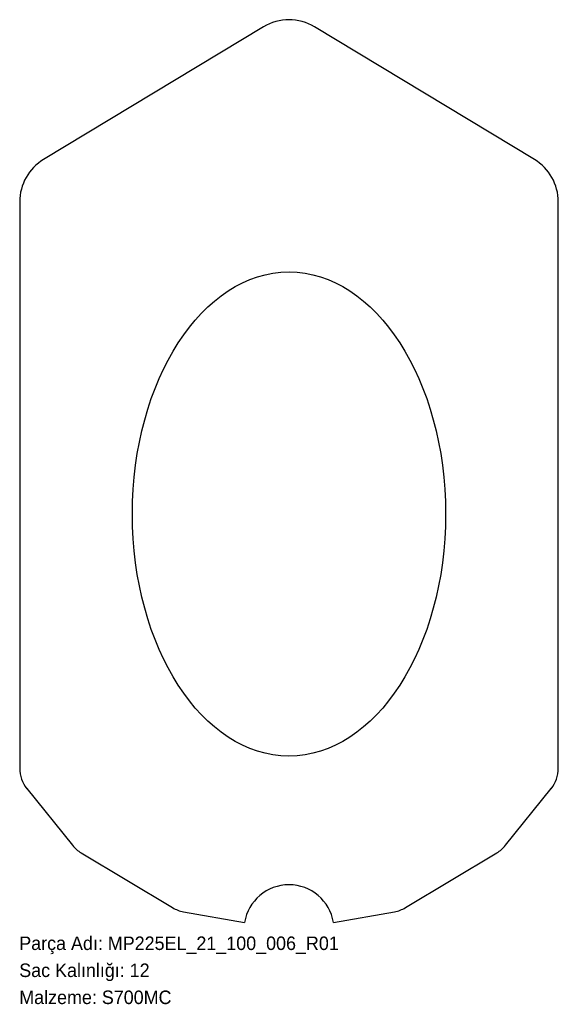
# Model space of a CAD drawing. Header units: millimetres. Extents: x 0 to 478, y -72 to 802.
import ezdxf

# ---------------------------------------------------------------- set-up
doc = ezdxf.new("R2010")
doc.units = ezdxf.units.MM
doc.linetypes.add('SLD-Katı', pattern=[0])
doc.linetypes.add('SLD-Sürekli', pattern=[0])
doc.layers.add('METIN', color=96, linetype='SLD-Katı')
doc.styles.add('SLDTEXTSTYLE0', font='ARIAL.TTF', dxfattribs={"width": 0.948, "bigfont": 'bigfont'})
doc.styles.add('SLDTEXTSTYLE1', font='ARIAL.TTF', dxfattribs={"width": 0.948})

msp = doc.modelspace()

# ---------------------------------------------------------------- linework, layer by layer
at = {"color": 7, "linetype": 'SLD-Sürekli', "lineweight": 25}
for p, q in [((216.66, 795.86), (21.66, 678.13)), ((457.14, 678.13), (262.14, 795.86)), ((0.4, 640.46), (0.4, 137.45)), ((478.4, 137.45), (478.4, 640.46)), ((6.81, 119.27), (47.31, 68.97)), ((431.49, 68.97), (471.99, 119.27)), ((54.97, 62.29), (135.94, 13.64)), ((342.86, 13.64), (423.83, 62.29)), ((145.84, 9.94), (199.93, 0.4)), ((278.87, 0.4), (332.96, 9.94))]:
    msp.add_line(p, q, dxfattribs=at)
for centre, radius, start, end in [((239.4, 758.19), 44, 58.87934, 121.12066), ((44.4, 640.46), 44, 121.12066, 180), ((434.4, 640.46), 44, 0, 58.87934), ((29.4, 137.45), 29, 180, 218.84113), ((449.4, 137.45), 29, 321.15887, 0), ((69.9, 87.15), 29, 218.84113, 239), ((408.9, 87.15), 29, 301, 321.15887), ((239.4, -6.11), 40, 9.36891, 170.63109), ((150.88, 38.5), 29, 239, 260), ((327.92, 38.5), 29, 280, 301)]:
    msp.add_arc(centre, radius, start, end, dxfattribs=at)
msp.add_ellipse((239.4, 363.19), major_axis=(0, 215), ratio=0.646512, dxfattribs=at)

# ---------------------------------------------------------------- texts
at = {"layer": 'METIN', "char_height": 12, "attachment_point": 1}
for s, insert, style in [('Parça Adı: MP225EL_21_100_006_R01', (0, -12.03), 'SLDTEXTSTYLE0'), ('Sac Kalınlığı: 12', (0, -36.03), 'SLDTEXTSTYLE0'), ('Malzeme: S700MC', (0, -60.03), 'SLDTEXTSTYLE1')]:
    msp.add_mtext(s, dxfattribs=dict(at, insert=insert, style=style))

doc.saveas('drawing.dxf')
